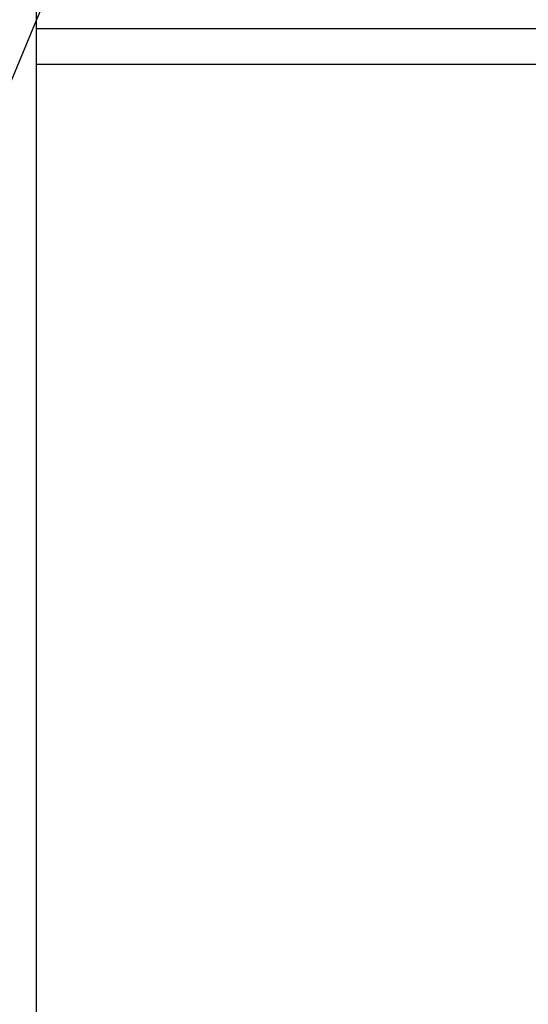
# Model space of a CAD drawing. Header units: millimetres. Extents: x 42924 to 92944, y -369470 to -179866.
# Tile 114 of 256: x 59522 to 59550, y -180913 to -180858. Entities that reach past the tile are written whole.
import ezdxf

# ---------------------------------------------------------------- set-up
doc = ezdxf.new("R2010")
doc.units = ezdxf.units.MM
doc.layers.add('!! 2 ZABUDOWA GK-MDF', color=8, linetype='Continuous')
doc.layers.add('E_SAP_ZASIĘG', color=150, linetype='Continuous', plot=False)

msp = doc.modelspace()

# ---------------------------------------------------------------- linework, layer by layer
at = {"layer": '!! 2 ZABUDOWA GK-MDF'}
for points in [[(59522.56735, -180941.3878), (59522.56735, -180801.3878)], [(59522.56735, -180858.3878), (59629.56735, -180858.3878)], [(59522.56735, -180860.3878), (59629.56735, -180860.3878)]]:
    msp.add_lwpolyline(points, dxfattribs=at)
at = {"layer": 'E_SAP_ZASIĘG'}
for centre in [(59298.91442, -181088.08994), (60076.8218, -181088.08994)]:
    msp.add_circle(centre, 600, dxfattribs=at)

doc.saveas('drawing.dxf')
